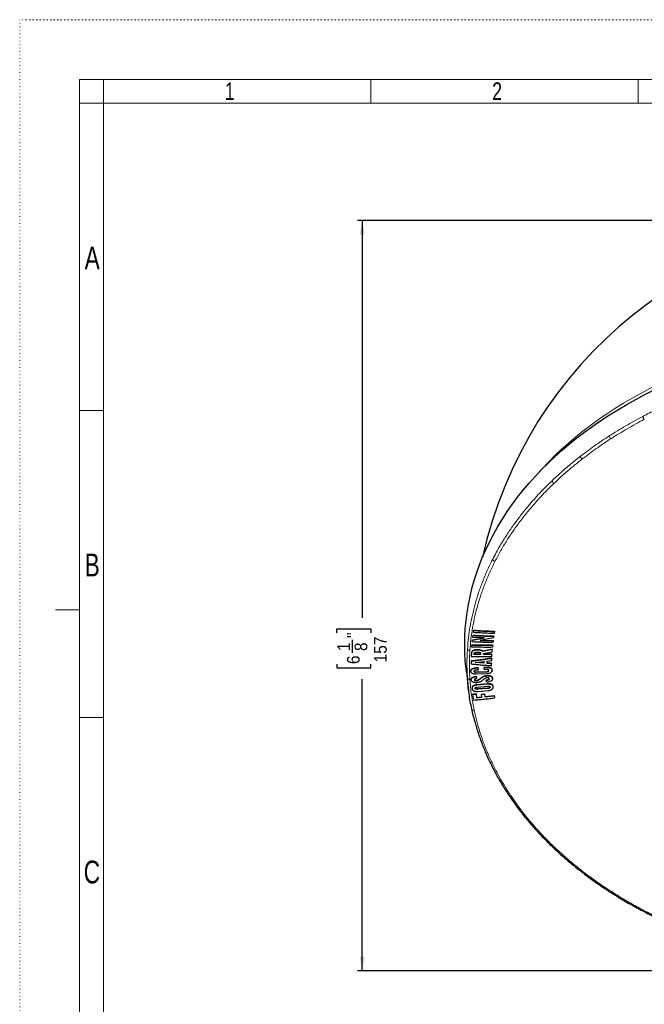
# Model space of a CAD drawing. Header units: millimetres. Extents: x 0 to 594, y 0 to 421.
# Tile 2 of 4: x 0 to 131, y 214 to 421. Entities that reach past the tile are written whole.
import ezdxf

# ---------------------------------------------------------------- set-up
doc = ezdxf.new("R2010")
doc.units = ezdxf.units.MM
doc.linetypes.add('SLD-Punti', pattern=[0.635, 0, -0.635])
doc.linetypes.add('SLD-Solido', pattern=[0])
doc.layers.add('3', color=250, linetype='SLD-Solido', lineweight=25)
doc.layers.add('FORMAT', color=7, linetype='SLD-Solido')
doc.styles.add('SLDTEXTSTYLE2', font='ARIALN.TTF', dxfattribs={"width": 0.87})
doc.styles.add('SLDTEXTSTYLE3', font='GOTHIC.TTF', dxfattribs={"width": 0.913})
doc.dimstyles.new('SLDDIMSTYLE0', dxfattribs={"dimtxt": 2.645833, "dimasz": 3, "dimexe": 0, "dimexo": 0.0625, "dimgap": 0.661458, "dimtad": 0, "dimdec": 0, "dimrnd": 1e-09, "dimzin": 12, "dimdsep": 46, "dimtxsty": 'SLDTEXTSTYLE3', "dimsah": 1, "dimcen": 0.09, "dimadec": 0, "dimazin": 3, "dimtfac": 1, "dimtdec": 0, "dimtofl": 0, "dimtmove": 0, "dimatfit": 3, "dimfxl": 1, "dimfrac": 2, "dimtolj": 1, "dimtzin": 12, "dimarcsym": 0})

# ---------------------------------------------------------------- blocks, each defined once
blk = doc.blocks.new('_D')
at = {"layer": 'FORMAT'}
for p, q in [((183.6, 378.51), (70.66, 378.51)), ((71.66, 378.51), (71.66, 295.33)), ((66.33, 292.21), (66.33, 293.02)), ((66.33, 293.02), (73.46, 293.02)), ((73.46, 293.02), (73.46, 292.21)), ((69.62, 287.99), (69.62, 290.73)), ((66.33, 285.65), (66.33, 284.85)), ((66.33, 284.85), (73.46, 284.85)), ((73.46, 284.85), (73.46, 285.65)), ((71.66, 221.45), (71.66, 282.53)), ((183.6, 221.45), (70.66, 221.45))]:
    blk.add_line(p, q, dxfattribs=at)
for points in [[(71.66, 378.51), (71.16, 375.51), (72.16, 375.51)], [(71.66, 221.45), (72.16, 224.45), (71.16, 224.45)]]:
    blk.add_solid(points, dxfattribs=at)
at = {"layer": 'FORMAT', "attachment_point": 1, "rotation": 90, "style": 'SLDTEXTSTYLE3'}
for s, insert, char_height in [('"', (68.48, 291.12), 2.65), ('157', (74.15, 286), 2.646), ('1', (66.48, 288.38), 2.65), ('8', (70.08, 288.38), 2.65), ('6', (68.48, 285.65), 2.65)]:
    blk.add_mtext(s, dxfattribs=dict(at, insert=insert, char_height=char_height))

msp = doc.modelspace()

# ---------------------------------------------------------------- linework, layer by layer
at = {"color": 7, "linetype": 'SLD-Punti', "lineweight": 18}
for p in [(0, 0), (594.5, 420.5)]:
    msp.add_line(p, (0, 420.5), dxfattribs=at)
at = {"color": 7, "linetype": 'SLD-Solido', "lineweight": 18}
for p, q in [((12.5, 12.5), (12.5, 408)), ((582, 408), (12.5, 408)), ((17.5, 403), (17.5, 408)), ((73.45, 403), (73.45, 408)), ((129.4, 403), (129.4, 408)), ((17.5, 403), (12.5, 403)), ((17.5, 17.5), (17.5, 403)), ((577, 403), (17.5, 403)), ((17.5, 338.75), (12.5, 338.75)), ((7.5, 297), (12.5, 297)), ((17.5, 274.5), (12.5, 274.5))]:
    msp.add_line(p, q, dxfattribs=at)
at = {"color": 8, "linetype": 'SLD-Solido', "lineweight": 18}
for p, q in [((95.82, 288.65), (95.82, 288.58)), ((94.5, 287.92), (94.5, 287.85)), ((95.56, 284.91), (95.56, 284.84)), ((97.7, 285.01), (97.7, 284.93)), ((98.83, 284.42), (98.83, 284.35)), ((95.53, 284.03), (95.53, 283.96)), ((97.71, 284.12), (97.71, 284.05)), ((97.76, 283.27), (97.76, 283.2)), ((98.91, 282.67), (98.91, 282.6)), ((95.57, 282.24), (95.57, 282.17)), ((95.67, 281.34), (95.67, 281.27)), ((95.79, 280.44), (95.79, 280.37)), ((97.89, 281.52), (97.89, 281.45)), ((97.97, 280.62), (97.97, 280.55)), ((99.06, 280.97), (99.06, 280.9))]:
    msp.add_line(p, q, dxfattribs=at)
at = {"color": 8, "linetype": 'SLD-Solido', "lineweight": 18, "flags": 128}
msp.add_lwpolyline([(260.56, 325.76), (259.87, 326.53), (258.56, 327.91), (257.21, 329.27), (255.8, 330.6), (254.35, 331.9), (252.84, 333.18), (251.3, 334.43), (249.7, 335.65), (248.06, 336.84), (246.38, 338), (244.65, 339.13), (242.89, 340.22), (241.08, 341.28), (239.23, 342.31), (237.35, 343.31), (235.43, 344.26), (233.48, 345.19), (231.49, 346.07), (229.47, 346.92), (227.42, 347.74), (225.34, 348.51), (223.24, 349.24), (221.1, 349.94), (218.94, 350.6), (216.76, 351.21), (214.56, 351.79), (212.33, 352.32), (210.09, 352.81), (207.83, 353.26), (205.55, 353.67), (203.26, 354.04), (200.95, 354.36), (198.64, 354.65), (196.31, 354.88), (193.98, 355.08), (191.64, 355.23), (189.29, 355.34), (186.94, 355.4), (184.6, 355.43), (182.25, 355.4), (179.9, 355.34), (177.55, 355.23), (175.21, 355.08), (172.88, 354.88), (170.55, 354.65), (168.24, 354.36), (165.93, 354.04), (163.64, 353.67), (161.37, 353.26), (159.1, 352.81), (156.86, 352.32), (154.63, 351.79), (152.43, 351.21), (150.25, 350.6), (148.09, 349.94), (145.96, 349.24), (143.85, 348.51), (141.77, 347.74), (139.72, 346.92), (137.7, 346.07), (135.71, 345.19), (133.76, 344.26), (131.84, 343.31), (129.96, 342.31), (128.11, 341.28), (126.3, 340.22), (124.54, 339.13), (122.81, 338), (121.13, 336.84), (119.49, 335.65), (117.9, 334.43), (116.35, 333.18), (114.84, 331.9), (113.39, 330.6), (111.98, 329.27), (110.63, 327.91), (109.32, 326.53), (108.63, 325.76)], dxfattribs=at)
at = {"color": 8, "linetype": 'SLD-Solido', "lineweight": 18}
for centre, radius, start, end in [((131.4, 337.61), 1.03, 187.0055, 225.7035), ((124.24, 333.52), 0.914, 188.302, 232.0522), ((118.14, 329.27), 0.831, 189.5352, 237.7499), ((112.13, 324.17), 0.757, 190.8903, 243.7684), ((99.55, 307.74), 0.605, 194.4775, 259.6983), ((94.14, 288.97), 0.485, 197.1728, 275.1297), ((94.11, 282.88), 0.449, 197.6807, 280.0218), ((94.98, 276.35), 0.411, 197.98, 285.3971), ((102.54, 258.53), 0.363, 223.9969, 296.174), ((117.51, 242.55), 0.273, 243.4563, 313.131)]:
    msp.add_arc(centre, radius, start, end, dxfattribs=at)
for points, knots in [([(130.38, 337.48), (131.27, 337.94), (133.05, 338.85), (135.8, 340.13), (138.61, 341.34), (141.5, 342.49), (144.47, 343.57), (147.52, 344.58), (150.62, 345.51), (152.72, 346.07), (153.77, 346.34)], [0, 0, 0, 0, 0.123615, 0.24731, 0.371006, 0.494621, 0.620922, 0.74731, 0.873698, 1, 1, 1, 1]), ([(123.34, 333.39), (123.91, 333.75), (125.04, 334.46), (126.78, 335.5), (128.56, 336.51), (129.77, 337.16), (130.38, 337.48)], [0, 0, 0, 0, 0.249686, 0.499373, 0.749686, 1, 1, 1, 1]), ([(130.68, 336.87), (130.08, 336.55), (128.87, 335.91), (127.11, 334.9), (125.37, 333.87), (124.25, 333.16), (123.68, 332.8)], [0, 0, 0, 0, 0.249686, 0.499373, 0.749686, 1, 1, 1, 1]), ([(117.32, 329.13), (117.8, 329.5), (118.76, 330.24), (120.25, 331.31), (121.77, 332.37), (122.82, 333.05), (123.34, 333.39)], [0, 0, 0, 0, 0.249726, 0.499453, 0.749726, 1, 1, 1, 1]), ([(123.68, 332.8), (123.16, 332.46), (122.13, 331.79), (120.62, 330.74), (119.13, 329.67), (118.18, 328.94), (117.7, 328.57)], [0, 0, 0, 0, 0.249727, 0.499453, 0.749727, 1, 1, 1, 1]), ([(111.39, 324.03), (112.01, 324.61), (112.95, 325.49), (114.26, 326.63), (115.59, 327.76), (116.63, 328.59), (117.32, 329.13)], [0, 0, 0, 0, 0.332808, 0.49934, 0.665629, 1, 1, 1, 1]), ([(117.7, 328.57), (117.18, 328.16), (116.15, 327.35), (114.65, 326.09), (113.19, 324.81), (112.26, 323.93), (111.8, 323.49)], [0, 0, 0, 0, 0.24967, 0.49934, 0.74967, 1, 1, 1, 1]), ([(98.96, 307.59), (99.21, 308.07), (99.71, 309.03), (100.66, 310.7), (101.83, 312.6), (103.26, 314.7), (104.79, 316.76), (106.25, 318.56), (107.6, 320.12), (108.81, 321.44), (110.07, 322.75), (110.95, 323.6), (111.39, 324.03)], [0, 0, 0, 0, 0.082197, 0.164394, 0.288901, 0.413489, 0.538077, 0.662584, 0.746659, 0.830484, 0.915242, 1, 1, 1, 1]), ([(111.8, 323.49), (111.16, 322.87), (109.9, 321.63), (108.11, 319.71), (106.42, 317.74), (104.82, 315.72), (103.31, 313.64), (101.9, 311.52), (100.6, 309.35), (99.82, 307.88), (99.44, 307.14)], [0, 0, 0, 0, 0.123353, 0.246706, 0.370699, 0.494692, 0.620678, 0.746664, 0.873332, 1, 1, 1, 1]), ([(93.68, 288.82), (93.75, 289.61), (93.87, 291.19), (94.22, 293.54), (94.69, 295.89), (95.08, 297.45), (95.51, 299), (95.98, 300.54), (96.82, 302.87), (97.8, 305.22), (98.57, 306.8), (98.96, 307.59)], [0, 0, 0, 0, 0.123265, 0.24653, 0.369796, 0.493061, 0.494407, 0.617, 0.739592, 0.869796, 1, 1, 1, 1]), ([(99.44, 307.14), (99.07, 306.4), (98.34, 304.91), (97.39, 302.65), (96.55, 300.37), (95.83, 298.04), (95.23, 295.69), (94.75, 293.3), (94.39, 290.89), (94.25, 289.29), (94.19, 288.48)], [0, 0, 0, 0, 0.12356, 0.247204, 0.370848, 0.494408, 0.620761, 0.747204, 0.873647, 1, 1, 1, 1]), ([(93.68, 282.75), (93.65, 283.25), (93.59, 284.26), (93.57, 285.78), (93.59, 287.3), (93.65, 288.32), (93.68, 288.82)], [0, 0, 0, 0, 0.249651, 0.499442, 0.749651, 1, 1, 1, 1]), ([(94.19, 288.48), (94.16, 287.98), (94.1, 286.98), (94.08, 285.47), (94.1, 283.95), (94.16, 282.94), (94.19, 282.44)], [0, 0, 0, 0, 0.249721, 0.499442, 0.749721, 1, 1, 1, 1]), ([(94.19, 282.44), (94.23, 281.9), (94.31, 280.81), (94.51, 279.19), (94.76, 277.57), (94.98, 276.49), (95.09, 275.95)], [0, 0, 0, 0, 0.249675, 0.49935, 0.749675, 1, 1, 1, 1]), ([(95.09, 275.95), (95.26, 275.2), (95.61, 273.69), (96.27, 271.43), (97.04, 269.19), (97.93, 266.96), (98.94, 264.74), (100.07, 262.53), (101.31, 260.35), (102.24, 258.92), (102.7, 258.21)], [0, 0, 0, 0, 0.123352, 0.246704, 0.370697, 0.494689, 0.620676, 0.746662, 0.873331, 1, 1, 1, 1]), ([(102.7, 258.21), (103.02, 257.73), (103.66, 256.79), (104.86, 255.15), (106.31, 253.3), (108.06, 251.26), (109.91, 249.27), (111.66, 247.54), (113.26, 246.06), (114.69, 244.8), (116.16, 243.56), (117.18, 242.75), (117.69, 242.35)], [0, 0, 0, 0, 0.082131, 0.164262, 0.288739, 0.413302, 0.537865, 0.662342, 0.746461, 0.830315, 0.915157, 1, 1, 1, 1]), ([(117.69, 242.35), (118.43, 241.79), (119.9, 240.67), (122.22, 239.07), (124.61, 237.51), (127.1, 236.01), (129.68, 234.56), (132.35, 233.18), (135.1, 231.85), (136.98, 231.03), (137.93, 230.62)], [0, 0, 0, 0, 0.123359, 0.246718, 0.370715, 0.494712, 0.620695, 0.746677, 0.873338, 1, 1, 1, 1])]:
    msp.add_open_spline(points, degree=3, knots=knots, dxfattribs=at)
at = {"layer": '3'}
for p, q in [((94.96, 292.31), (95.03, 292.75)), ((94.96, 292.24), (95.03, 292.68)), ((95.03, 292.75), (95.03, 292.68)), ((94.7, 290.35), (94.75, 290.75)), ((94.7, 290.28), (94.75, 290.68)), ((94.75, 290.75), (96.97, 291.14)), ((94.75, 290.68), (97.27, 291.12)), ((94.75, 290.75), (94.75, 290.68)), ((94.81, 291.29), (94.86, 291.69)), ((94.81, 291.22), (94.86, 291.61)), ((94.81, 291.29), (94.81, 291.22)), ((97.27, 291.13), (94.81, 291.22)), ((94.86, 291.69), (94.86, 291.61)), ((94.96, 292.31), (94.96, 292.24)), ((99.11, 291.11), (96.36, 290.61)), ((96.36, 290.61), (96.36, 290.61)), ((96.36, 290.61), (99.04, 290.55)), ((96.67, 290.67), (99.04, 290.62)), ((97.27, 291.12), (97.27, 291.13)), ((99.04, 290.55), (99, 290.15)), ((99.04, 290.62), (99.04, 290.55)), ((99.16, 291.49), (99.11, 291.11)), ((99.16, 291.56), (99.16, 291.49)), ((99.32, 292.48), (99.25, 292.05)), ((99.32, 292.55), (99.32, 292.48)), ((94.6, 289.28), (94.64, 289.72)), ((94.6, 289.21), (94.64, 289.65)), ((94.6, 289.28), (94.6, 289.21)), ((94.64, 289.72), (94.64, 289.65)), ((94.7, 290.35), (94.7, 290.28)), ((98.86, 288.74), (96.89, 288.34)), ((98.86, 288.67), (96.89, 288.27)), ((98.84, 288.22), (98.86, 288.67)), ((98.86, 288.74), (98.86, 288.67)), ((98.94, 289.59), (98.9, 289.16)), ((98.94, 289.66), (98.94, 289.59)), ((94.5, 287.92), (94.47, 287.3)), ((94.5, 287.85), (94.47, 287.23)), ((94.47, 287.3), (94.47, 287.23)), ((96.43, 287.73), (95.1, 287.73)), ((96.43, 287.66), (95.1, 287.66)), ((96.44, 287.88), (96.43, 287.73)), ((96.44, 287.81), (96.43, 287.66)), ((96.43, 287.73), (96.43, 287.66)), ((96.89, 288.34), (96.89, 288.27)), ((97.03, 287.89), (98.84, 288.22)), ((97.04, 287.82), (97.03, 287.89)), ((97.04, 287.66), (97.03, 287.89)), ((97.04, 287.74), (97.04, 287.83)), ((98.81, 287.76), (97.04, 287.73)), ((98.81, 287.69), (97.04, 287.66)), ((98.75, 286.87), (98.75, 286.8)), ((98.75, 286.38), (98.75, 286.8)), ((98.78, 287.25), (98.81, 287.69)), ((98.81, 287.76), (98.81, 287.69)), ((94.43, 286.3), (94.43, 285.75)), ((94.43, 286.3), (94.43, 286.23)), ((94.43, 286.23), (94.43, 285.68)), ((94.43, 285.75), (94.43, 285.68)), ((95.29, 285.97), (97.15, 286.18)), ((95.29, 285.96), (95.29, 285.97)), ((97.14, 285.83), (95.29, 285.96)), ((95.56, 284.91), (95.88, 284.92)), ((95.56, 284.84), (95.88, 284.85)), ((95.89, 284.41), (95.56, 284.4)), ((97.14, 285.9), (95.63, 286.01)), ((95.88, 284.92), (95.89, 284.48)), ((95.88, 284.92), (95.88, 284.85)), ((95.88, 284.85), (95.89, 284.41)), ((95.89, 284.48), (95.89, 284.41)), ((97.15, 286.18), (97.14, 285.83)), ((97.15, 286.18), (97.14, 285.9)), ((97.14, 285.9), (97.14, 285.83)), ((97.21, 284.98), (97.7, 285.01)), ((97.21, 284.98), (97.21, 284.91)), ((97.21, 284.91), (97.7, 284.93)), ((97.22, 284.47), (97.21, 284.91)), ((97.74, 284.5), (97.22, 284.47)), ((97.79, 286.26), (98.75, 286.38)), ((97.79, 285.78), (97.79, 286.26)), ((98.74, 285.82), (97.79, 285.85)), ((98.74, 285.75), (97.79, 285.78)), ((98.74, 285.82), (98.74, 285.75)), ((98.74, 285.32), (98.74, 285.75)), ((98.83, 284.33), (98.83, 284.41)), ((93.45, 284.04), (93.93, 280.15)), ((94.4, 284.24), (94.4, 284.15)), ((94.48, 282.48), (94.48, 282.4)), ((95.48, 283.11), (95.59, 282.7)), ((95.48, 283.11), (95.48, 283.04)), ((95.48, 283.04), (95.59, 282.63)), ((97.74, 283.61), (95.52, 283.52)), ((95.53, 284.03), (97.71, 284.12)), ((95.53, 283.96), (97.71, 284.05)), ((95.59, 282.7), (95.59, 282.63)), ((97.63, 282.33), (97.63, 282.26)), ((98.91, 282.57), (98.91, 282.64)), ((94.64, 280.66), (94.64, 280.57)), ((97.89, 281.52), (95.67, 281.34)), ((97.89, 281.45), (95.67, 281.27)), ((95.74, 280.83), (97.92, 281.02)), ((97.97, 280.62), (95.79, 280.44)), ((97.97, 280.55), (95.79, 280.37)), ((97.76, 281.85), (97.63, 282.26)), ((99.07, 280.83), (99.07, 280.9)), ((94.84, 279.4), (95.49, 279.46)), ((94.84, 279.4), (94.84, 279.33)), ((94.84, 279.33), (95.49, 279.39)), ((95.02, 278.11), (94.84, 279.33)), ((95.49, 279.46), (95.6, 278.68)), ((95.49, 279.46), (95.49, 279.39)), ((95.49, 279.39), (95.6, 278.61)), ((95.6, 278.68), (96.71, 278.78)), ((95.6, 278.61), (96.71, 278.71)), ((95.6, 278.68), (95.6, 278.61)), ((95.82, 279.93), (98.03, 280.12)), ((96.62, 279.37), (97.26, 279.43)), ((96.62, 279.37), (96.62, 279.3)), ((96.62, 279.3), (97.26, 279.36)), ((96.71, 278.71), (96.62, 279.3)), ((97.26, 279.43), (97.35, 278.85)), ((97.26, 279.43), (97.26, 279.36)), ((97.26, 279.36), (97.35, 278.78)), ((97.35, 278.85), (99.25, 279.07)), ((97.35, 278.78), (99.25, 279)), ((97.35, 278.85), (97.35, 278.78)), ((99.25, 279.07), (99.31, 278.63)), ((99.25, 279.07), (99.25, 279)), ((99.25, 279), (99.31, 278.56)), ((99.31, 278.63), (99.31, 278.56)), ((94.98, 274.61), (94.59, 276.22))]:
    msp.add_line(p, q, dxfattribs=at)
at = {"layer": '3', "flags": 128}
for points in [[(93.45, 284.04), (93.38, 284.62), (93.22, 286.31), (93.13, 288), (93.1, 289.7), (93.13, 291.39), (93.22, 293.08), (93.38, 294.77), (93.6, 296.46), (93.88, 298.14), (94.22, 299.82), (94.63, 301.49), (95.09, 303.15), (95.62, 304.8), (96.21, 306.44), (96.86, 308.07), (97.57, 309.69), (98.34, 311.29), (99.17, 312.88), (100.06, 314.46), (101.01, 316.01), (102.01, 317.55), (103.07, 319.07), (104.18, 320.57), (105.35, 322.05), (106.58, 323.5), (107.86, 324.93), (109.19, 326.34), (110.57, 327.73), (112, 329.08), (113.49, 330.41), (115.02, 331.72), (116.6, 332.99), (118.22, 334.23), (119.89, 335.45), (121.61, 336.63), (123.37, 337.78), (125.17, 338.89), (127.01, 339.98), (128.89, 341.03), (130.81, 342.04), (132.77, 343.02), (134.76, 343.96), (136.79, 344.86), (138.85, 345.73), (140.94, 346.56), (143.06, 347.34), (145.2, 348.09), (147.38, 348.8), (149.58, 349.47), (151.8, 350.1), (154.05, 350.69), (156.32, 351.23), (158.61, 351.73), (160.91, 352.19), (163.23, 352.61), (165.57, 352.98), (167.92, 353.31), (170.28, 353.6), (172.65, 353.84), (175.03, 354.04), (177.42, 354.2), (179.81, 354.31), (182.2, 354.37), (184.6, 354.4), (186.99, 354.37), (189.38, 354.31), (191.77, 354.2), (194.16, 354.04), (196.54, 353.84), (198.91, 353.6), (201.27, 353.31), (203.62, 352.98), (205.96, 352.61), (208.28, 352.19), (210.58, 351.73), (212.87, 351.23), (215.14, 350.69), (217.39, 350.1), (219.61, 349.47), (221.81, 348.8), (223.99, 348.09), (226.14, 347.34), (228.26, 346.56), (230.35, 345.73), (232.4, 344.86), (234.43, 343.96), (236.42, 343.02), (238.38, 342.04), (240.3, 341.03), (242.18, 339.98), (244.02, 338.89), (245.82, 337.78), (247.58, 336.63), (249.3, 335.45), (250.97, 334.23), (252.59, 332.99), (254.17, 331.72), (255.7, 330.41), (257.19, 329.08), (258.62, 327.73), (260, 326.34), (261.33, 324.93), (262.61, 323.5), (263.84, 322.05), (265.01, 320.57), (266.12, 319.07), (267.18, 317.55), (268.18, 316.01), (269.13, 314.46), (270.02, 312.88), (270.85, 311.29), (271.62, 309.69), (272.33, 308.07), (272.98, 306.44), (273.57, 304.8), (274.1, 303.15), (274.56, 301.49), (274.97, 299.82), (275.31, 298.14), (275.59, 296.46), (275.81, 294.77), (275.97, 293.08), (276.06, 291.39), (276.1, 289.7), (276.1, 289.7)], [(95.1, 287.66), (95.11, 287.75), (95.11, 287.82)]]:
    msp.add_lwpolyline(points, dxfattribs=at)
at = {"layer": '3'}
msp.add_arc((184.6, 288.64), 89.88, 12.4302, 167.5698, dxfattribs=at)
for points, knots in [([(95.03, 292.75), (95.51, 292.72), (96.47, 292.66), (97.9, 292.59), (98.84, 292.57), (99.32, 292.55)], [0, 0, 0, 0, 0.337547, 0.670064, 1, 1, 1, 1]), ([(95.03, 292.68), (95.51, 292.65), (96.47, 292.59), (97.9, 292.52), (98.84, 292.49), (99.32, 292.48)], [0, 0, 0, 0, 0.337607, 0.670117, 1, 1, 1, 1]), ([(94.86, 291.69), (95.35, 291.66), (96.31, 291.62), (97.74, 291.58), (98.69, 291.57), (99.16, 291.56)], [0, 0, 0, 0, 0.33777, 0.67021, 1, 1, 1, 1]), ([(94.86, 291.61), (95.35, 291.59), (96.31, 291.55), (97.74, 291.51), (98.69, 291.49), (99.16, 291.49)], [0, 0, 0, 0, 0.33783, 0.670263, 1, 1, 1, 1]), ([(99.25, 292.05), (98.78, 292.06), (97.83, 292.09), (96.4, 292.16), (95.44, 292.21), (94.96, 292.24)], [0, 0, 0, 0, 0.329875, 0.66236, 1, 1, 1, 1]), ([(95.82, 288.65), (95.66, 288.64), (95.42, 288.64), (95.11, 288.58), (94.89, 288.51), (94.71, 288.4), (94.6, 288.25), (94.52, 288.09), (94.51, 287.97), (94.5, 287.92)], [0, 0, 0, 0, 0.252351, 0.376794, 0.501101, 0.623997, 0.747009, 0.873037, 1, 1, 1, 1]), ([(95.82, 288.58), (95.66, 288.57), (95.42, 288.57), (95.11, 288.51), (94.89, 288.44), (94.71, 288.33), (94.6, 288.18), (94.52, 288.02), (94.51, 287.9), (94.5, 287.85)], [0, 0, 0, 0, 0.252351, 0.376794, 0.501101, 0.623997, 0.747009, 0.873037, 1, 1, 1, 1]), ([(98.9, 289.16), (98.43, 289.15), (97.48, 289.15), (96.05, 289.17), (95.09, 289.2), (94.6, 289.21)], [0, 0, 0, 0, 0.3294543, 0.6617021, 1, 1, 1, 1]), ([(94.64, 289.72), (95.01, 289.71), (95.72, 289.69), (96.81, 289.67), (97.87, 289.66), (98.59, 289.66), (98.94, 289.66)], [0, 0, 0, 0, 0.255472, 0.499997, 0.754289, 1, 1, 1, 1]), ([(94.64, 289.65), (95.01, 289.64), (95.72, 289.62), (96.81, 289.6), (97.87, 289.59), (98.59, 289.59), (98.94, 289.59)], [0, 0, 0, 0, 0.255541, 0.499997, 0.754348, 1, 1, 1, 1]), ([(99, 290.15), (98.52, 290.16), (97.58, 290.17), (96.14, 290.22), (95.18, 290.26), (94.7, 290.28)], [0, 0, 0, 0, 0.329597, 0.66193, 1, 1, 1, 1]), ([(96.89, 288.34), (96.86, 288.37), (96.81, 288.43), (96.66, 288.52), (96.42, 288.6), (96.12, 288.64), (95.92, 288.64), (95.82, 288.65)], [0, 0, 0, 0, 0.124863, 0.249796, 0.499425, 0.74938, 1, 1, 1, 1]), ([(96.89, 288.27), (96.86, 288.3), (96.81, 288.36), (96.66, 288.45), (96.42, 288.53), (96.12, 288.57), (95.92, 288.57), (95.82, 288.58)], [0, 0, 0, 0, 0.124863, 0.249796, 0.499425, 0.74938, 1, 1, 1, 1]), ([(98.75, 286.87), (98.4, 286.82), (97.68, 286.71), (96.61, 286.57), (95.52, 286.43), (94.8, 286.34), (94.43, 286.3)], [0, 0, 0, 0, 0.245191, 0.500003, 0.743701, 1, 1, 1, 1]), ([(98.75, 286.8), (98.4, 286.75), (97.68, 286.64), (96.61, 286.5), (95.52, 286.36), (94.8, 286.27), (94.43, 286.23)], [0, 0, 0, 0, 0.245248, 0.500003, 0.74377, 1, 1, 1, 1]), ([(94.47, 287.23), (94.84, 287.23), (95.56, 287.22), (96.64, 287.22), (97.71, 287.23), (98.43, 287.24), (98.78, 287.25)], [0, 0, 0, 0, 0.256188, 0.499997, 0.754743, 1, 1, 1, 1]), ([(95.11, 287.82), (95.11, 287.85), (95.12, 287.9), (95.15, 287.98), (95.23, 288.05), (95.36, 288.11), (95.56, 288.14), (95.72, 288.14), (95.79, 288.14)], [0, 0, 0, 0, 0.1256036, 0.2508146, 0.3759445, 0.5011008, 0.7500045, 1, 1, 1, 1]), ([(95.79, 288.14), (95.87, 288.14), (96.03, 288.14), (96.22, 288.11), (96.35, 288.05), (96.42, 287.98), (96.44, 287.9), (96.44, 287.84), (96.44, 287.81)], [0, 0, 0, 0, 0.250107, 0.499323, 0.624158, 0.749168, 0.874284, 1, 1, 1, 1]), ([(94.4, 284.22), (94.4, 284.27), (94.4, 284.37), (94.48, 284.52), (94.6, 284.64), (94.81, 284.77), (95.14, 284.88), (95.42, 284.9), (95.56, 284.91)], [0, 0, 0, 0, 0.125384, 0.250303, 0.375277, 0.500737, 0.749964, 1, 1, 1, 1]), ([(94.4, 284.15), (94.4, 284.2), (94.4, 284.3), (94.48, 284.45), (94.6, 284.57), (94.81, 284.7), (95.14, 284.81), (95.42, 284.83), (95.56, 284.84)], [0, 0, 0, 0, 0.125384, 0.250303, 0.375277, 0.500737, 0.749964, 1, 1, 1, 1]), ([(94.43, 285.68), (94.8, 285.65), (95.52, 285.58), (96.6, 285.48), (97.67, 285.39), (98.38, 285.35), (98.74, 285.32)], [0, 0, 0, 0, 0.256694, 0.499997, 0.75504, 1, 1, 1, 1]), ([(95.56, 284.4), (95.5, 284.4), (95.39, 284.39), (95.25, 284.36), (95.16, 284.32), (95.09, 284.28), (95.05, 284.23), (95.04, 284.19), (95.04, 284.17)], [0, 0, 0, 0, 0.249883, 0.499483, 0.624707, 0.749772, 0.874816, 1, 1, 1, 1]), ([(97.7, 285.01), (97.84, 285.01), (98.04, 285.01), (98.3, 284.96), (98.48, 284.9), (98.63, 284.81), (98.75, 284.7), (98.81, 284.57), (98.82, 284.47), (98.83, 284.42)], [0, 0, 0, 0, 0.2495882, 0.3746677, 0.4996436, 0.6248422, 0.7497309, 0.8746691, 1, 1, 1, 1]), ([(97.7, 284.93), (97.84, 284.94), (98.04, 284.94), (98.3, 284.89), (98.48, 284.83), (98.63, 284.74), (98.75, 284.63), (98.81, 284.5), (98.82, 284.4), (98.83, 284.35)], [0, 0, 0, 0, 0.249588, 0.374668, 0.499644, 0.624842, 0.749731, 0.874669, 1, 1, 1, 1]), ([(98.18, 284.31), (98.18, 284.33), (98.18, 284.37), (98.15, 284.42), (98.1, 284.46), (98.02, 284.49), (97.89, 284.5), (97.79, 284.5), (97.74, 284.5)], [0, 0, 0, 0, 0.125445, 0.250609, 0.375741, 0.500867, 0.750039, 1, 1, 1, 1]), ([(98.83, 284.35), (98.83, 284.3), (98.82, 284.21), (98.77, 284.06), (98.66, 283.93), (98.52, 283.82), (98.34, 283.73), (98.08, 283.65), (97.88, 283.63), (97.74, 283.61)], [0, 0, 0, 0, 0.125182, 0.250057, 0.375138, 0.500346, 0.625176, 0.750267, 1, 1, 1, 1]), ([(94.59, 276.22), (94.48, 276.76), (94.26, 277.84), (94.01, 279.47), (93.81, 281.11), (93.72, 282.2), (93.68, 282.75)], [0, 0, 0, 0, 0.2496752, 0.4993504, 0.7496752, 1, 1, 1, 1]), ([(95.52, 283.52), (95.38, 283.52), (95.18, 283.52), (94.92, 283.58), (94.74, 283.65), (94.58, 283.75), (94.47, 283.87), (94.41, 284.01), (94.4, 284.1), (94.4, 284.15)], [0, 0, 0, 0, 0.249577, 0.374706, 0.499493, 0.624344, 0.749073, 0.874334, 1, 1, 1, 1]), ([(94.48, 282.48), (94.48, 282.51), (94.49, 282.59), (94.54, 282.71), (94.65, 282.82), (94.83, 282.95), (95.12, 283.05), (95.36, 283.09), (95.48, 283.11)], [0, 0, 0, 0, 0.101713, 0.229958, 0.35834, 0.487115, 0.742975, 1, 1, 1, 1]), ([(94.48, 282.38), (94.48, 282.42), (94.48, 282.51), (94.54, 282.64), (94.65, 282.75), (94.83, 282.88), (95.12, 282.98), (95.36, 283.02), (95.48, 283.04)], [0, 0, 0, 0, 0.125236, 0.250123, 0.375143, 0.500545, 0.749706, 1, 1, 1, 1]), ([(95.6, 281.76), (95.46, 281.75), (95.26, 281.75), (95, 281.81), (94.82, 281.87), (94.67, 281.97), (94.57, 282.1), (94.5, 282.23), (94.49, 282.33), (94.48, 282.38)], [0, 0, 0, 0, 0.250464, 0.374309, 0.498924, 0.623516, 0.74768, 0.873415, 1, 1, 1, 1]), ([(95.04, 284.17), (95.04, 284.15), (95.05, 284.11), (95.07, 284.06), (95.12, 284.01), (95.22, 283.97), (95.36, 283.95), (95.47, 283.95), (95.53, 283.96)], [0, 0, 0, 0, 0.125045, 0.24967, 0.374802, 0.499987, 0.749586, 1, 1, 1, 1]), ([(95.05, 284.18), (95.06, 284.16), (95.07, 284.13), (95.12, 284.08), (95.22, 284.04), (95.36, 284.02), (95.47, 284.02), (95.53, 284.03)], [0, 0, 0, 0, 0.130565, 0.27556, 0.420617, 0.709836, 1, 1, 1, 1]), ([(95.59, 282.63), (95.54, 282.62), (95.43, 282.61), (95.3, 282.57), (95.22, 282.52), (95.16, 282.48), (95.13, 282.43), (95.13, 282.39), (95.13, 282.37)], [0, 0, 0, 0, 0.249821, 0.499309, 0.624428, 0.749501, 0.87465, 1, 1, 1, 1]), ([(95.13, 282.44), (95.13, 282.42), (95.13, 282.39), (95.16, 282.34), (95.21, 282.3), (95.3, 282.26), (95.42, 282.24), (95.52, 282.24), (95.57, 282.24)], [0, 0, 0, 0, 0.1253821, 0.2501893, 0.3750161, 0.5003646, 0.749774, 1, 1, 1, 1]), ([(95.13, 282.37), (95.13, 282.35), (95.13, 282.32), (95.16, 282.27), (95.21, 282.23), (95.3, 282.19), (95.42, 282.17), (95.52, 282.17), (95.57, 282.17)], [0, 0, 0, 0, 0.125382, 0.250189, 0.375016, 0.500365, 0.749774, 1, 1, 1, 1]), ([(95.57, 282.24), (95.62, 282.25), (95.73, 282.26), (95.93, 282.34), (96.15, 282.47), (96.38, 282.64), (96.6, 282.83), (96.85, 282.99), (97.13, 283.13), (97.43, 283.23), (97.65, 283.26), (97.76, 283.27)], [0, 0, 0, 0, 0.062233, 0.124315, 0.250375, 0.375923, 0.50132, 0.626688, 0.751444, 0.875177, 1, 1, 1, 1]), ([(95.57, 282.17), (95.62, 282.18), (95.73, 282.19), (95.93, 282.26), (96.24, 282.45), (96.52, 282.7), (96.85, 282.92), (97.13, 283.06), (97.43, 283.16), (97.65, 283.19), (97.76, 283.2)], [0, 0, 0, 0, 0.062233, 0.124316, 0.250377, 0.501317, 0.626686, 0.751442, 0.875176, 1, 1, 1, 1]), ([(97.85, 282.79), (97.8, 282.79), (97.69, 282.77), (97.47, 282.7), (97.24, 282.58), (97.01, 282.39), (96.78, 282.21), (96.54, 282.03), (96.26, 281.89), (95.94, 281.79), (95.71, 281.77), (95.6, 281.76)], [0, 0, 0, 0, 0.0624101, 0.1244489, 0.249612, 0.3750852, 0.5005736, 0.6253936, 0.7499911, 0.8748546, 1, 1, 1, 1]), ([(97.63, 282.33), (97.7, 282.34), (97.84, 282.36), (98, 282.4), (98.12, 282.45), (98.2, 282.5), (98.23, 282.54), (98.25, 282.57)], [0, 0, 0, 0, 0.286064, 0.571464, 0.713666, 0.85728, 1, 1, 1, 1]), ([(97.63, 282.26), (97.7, 282.27), (97.84, 282.29), (98, 282.33), (98.12, 282.38), (98.2, 282.43), (98.25, 282.48), (98.26, 282.53), (98.27, 282.56), (98.27, 282.57)], [0, 0, 0, 0, 0.250238, 0.499894, 0.624288, 0.749915, 0.874761, 0.937351, 1, 1, 1, 1]), ([(97.71, 284.12), (97.77, 284.13), (97.88, 284.13), (98.01, 284.16), (98.11, 284.21), (98.16, 284.26), (98.17, 284.3), (98.18, 284.32)], [0, 0, 0, 0, 0.288879, 0.575977, 0.721409, 0.866763, 1, 1, 1, 1]), ([(97.71, 284.05), (97.77, 284.06), (97.88, 284.06), (98.01, 284.09), (98.11, 284.14), (98.16, 284.19), (98.18, 284.25), (98.18, 284.29), (98.18, 284.31)], [0, 0, 0, 0, 0.249406, 0.497273, 0.622834, 0.748326, 0.874045, 1, 1, 1, 1]), ([(97.76, 283.27), (97.9, 283.28), (98.11, 283.29), (98.38, 283.24), (98.56, 283.17), (98.71, 283.08), (98.82, 282.96), (98.89, 282.82), (98.91, 282.72), (98.91, 282.67)], [0, 0, 0, 0, 0.249532, 0.374685, 0.49943, 0.62434, 0.749249, 0.874462, 1, 1, 1, 1]), ([(97.76, 283.2), (97.9, 283.21), (98.11, 283.21), (98.38, 283.17), (98.56, 283.1), (98.71, 283.01), (98.82, 282.89), (98.89, 282.75), (98.91, 282.65), (98.91, 282.6)], [0, 0, 0, 0, 0.2495324, 0.3746846, 0.4994296, 0.6243403, 0.7492491, 0.8744617, 1, 1, 1, 1]), ([(98.91, 282.6), (98.91, 282.55), (98.91, 282.45), (98.83, 282.3), (98.71, 282.18), (98.5, 282.03), (98.18, 281.91), (97.9, 281.87), (97.76, 281.85)], [0, 0, 0, 0, 0.1252372, 0.2502205, 0.3753736, 0.5006964, 0.7500091, 1, 1, 1, 1]), ([(98.27, 282.57), (98.26, 282.6), (98.25, 282.66), (98.2, 282.72), (98.14, 282.75), (98.08, 282.78), (97.98, 282.8), (97.91, 282.79), (97.85, 282.79)], [0, 0, 0, 0, 0.248315, 0.373633, 0.498793, 0.624064, 0.74938, 1, 1, 1, 1]), ([(95.67, 281.34), (95.54, 281.32), (95.33, 281.3), (95.08, 281.21), (94.91, 281.13), (94.77, 281.02), (94.68, 280.88), (94.64, 280.76), (94.64, 280.68), (94.64, 280.66)], [0, 0, 0, 0, 0.264303, 0.396815, 0.528958, 0.66117, 0.793259, 0.925904, 1, 1, 1, 1]), ([(95.67, 281.27), (95.54, 281.25), (95.33, 281.23), (95.08, 281.14), (94.91, 281.06), (94.77, 280.95), (94.68, 280.81), (94.64, 280.67), (94.64, 280.57), (94.64, 280.52)], [0, 0, 0, 0, 0.249583, 0.374716, 0.4995, 0.624349, 0.749082, 0.87434, 1, 1, 1, 1]), ([(94.64, 280.52), (94.65, 280.47), (94.67, 280.38), (94.74, 280.24), (94.86, 280.12), (95.02, 280.03), (95.21, 279.97), (95.47, 279.92), (95.68, 279.93), (95.82, 279.93)], [0, 0, 0, 0, 0.1251779, 0.2500491, 0.3751373, 0.5003336, 0.6251627, 0.7502604, 1, 1, 1, 1]), ([(95.29, 280.57), (95.28, 280.59), (95.28, 280.63), (95.3, 280.68), (95.35, 280.74), (95.44, 280.79), (95.57, 280.82), (95.68, 280.83), (95.74, 280.83)], [0, 0, 0, 0, 0.125026, 0.249628, 0.374763, 0.499955, 0.749571, 1, 1, 1, 1]), ([(95.79, 280.44), (95.73, 280.44), (95.62, 280.43), (95.48, 280.44), (95.38, 280.48), (95.33, 280.52), (95.3, 280.58), (95.29, 280.62), (95.29, 280.64)], [0, 0, 0, 0, 0.249381, 0.497222, 0.622781, 0.748283, 0.874024, 1, 1, 1, 1]), ([(95.79, 280.37), (95.73, 280.37), (95.62, 280.36), (95.48, 280.37), (95.38, 280.41), (95.33, 280.45), (95.3, 280.51), (95.29, 280.55), (95.29, 280.57)], [0, 0, 0, 0, 0.249381, 0.497222, 0.622781, 0.748283, 0.874024, 1, 1, 1, 1]), ([(99.06, 280.97), (99.05, 281.01), (99.04, 281.11), (98.96, 281.24), (98.84, 281.36), (98.68, 281.45), (98.5, 281.5), (98.23, 281.54), (98.03, 281.53), (97.89, 281.52)], [0, 0, 0, 0, 0.125181, 0.250056, 0.375138, 0.500344, 0.625175, 0.750266, 1, 1, 1, 1]), ([(99.06, 280.9), (99.05, 280.94), (99.04, 281.04), (98.96, 281.17), (98.84, 281.29), (98.68, 281.38), (98.5, 281.43), (98.23, 281.47), (98.03, 281.46), (97.89, 281.45)], [0, 0, 0, 0, 0.125181, 0.250056, 0.375138, 0.500344, 0.625175, 0.750266, 1, 1, 1, 1]), ([(97.92, 281.02), (97.97, 281.02), (98.08, 281.03), (98.22, 281.02), (98.32, 280.99), (98.38, 280.94), (98.41, 280.89), (98.42, 280.85), (98.42, 280.83)], [0, 0, 0, 0, 0.249402, 0.49728, 0.622834, 0.748324, 0.874044, 1, 1, 1, 1]), ([(98.42, 280.84), (98.41, 280.82), (98.4, 280.78), (98.36, 280.73), (98.27, 280.68), (98.13, 280.64), (98.02, 280.63), (97.97, 280.62)], [0, 0, 0, 0, 0.142468, 0.285484, 0.428558, 0.713813, 1, 1, 1, 1]), ([(98.42, 280.83), (98.42, 280.81), (98.42, 280.77), (98.4, 280.71), (98.36, 280.66), (98.27, 280.6), (98.13, 280.57), (98.02, 280.56), (97.97, 280.55)], [0, 0, 0, 0, 0.125065, 0.249715, 0.374845, 0.500025, 0.749605, 1, 1, 1, 1]), ([(98.03, 280.12), (98.17, 280.14), (98.37, 280.16), (98.62, 280.26), (98.79, 280.35), (98.93, 280.47), (99.02, 280.6), (99.07, 280.75), (99.06, 280.85), (99.06, 280.9)], [0, 0, 0, 0, 0.24957, 0.374693, 0.49964, 0.624808, 0.749803, 0.874732, 1, 1, 1, 1]), ([(95.02, 278.11), (95.39, 278.15), (96.11, 278.21), (97.19, 278.32), (98.25, 278.43), (98.97, 278.52), (99.31, 278.56)], [0, 0, 0, 0, 0.258944, 0.499996, 0.75621, 1, 1, 1, 1]), ([(94.97, 274.58), (94.99, 274.49), (95.12, 273.97), (95.38, 273.02), (95.77, 271.73), (96.19, 270.44), (96.65, 269.17), (97.15, 267.9), (97.68, 266.65), (98.24, 265.4), (98.85, 264.17), (99.49, 262.93), (100.17, 261.7), (100.88, 260.48), (101.59, 259.34), (102.07, 258.61), (102.29, 258.28)], [0, 0, 0, 0, 0.014959, 0.092117, 0.16923, 0.246219, 0.323013, 0.399542, 0.475755, 0.551883, 0.628255, 0.704942, 0.781875, 0.858985, 0.9362, 1, 1, 1, 1]), ([(102.29, 258.28), (102.39, 258.12), (102.76, 257.56), (103.43, 256.61), (104.29, 255.44), (105.18, 254.28), (106.11, 253.13), (107.07, 252), (108.05, 250.89), (109.07, 249.8), (110.12, 248.72), (111.19, 247.66), (112.31, 246.6), (113.45, 245.57), (114.63, 244.54), (115.84, 243.54), (116.76, 242.79), (117.29, 242.39), (117.39, 242.31)], [0, 0, 0, 0, 0.027448, 0.095987, 0.164575, 0.233136, 0.301596, 0.369893, 0.437966, 0.505755, 0.573374, 0.641189, 0.70929, 0.777619, 0.846115, 0.914714, 0.983355, 1, 1, 1, 1]), ([(117.39, 242.31), (117.58, 242.16), (118.18, 241.69), (119.24, 240.91), (120.55, 239.97), (121.89, 239.05), (123.25, 238.15), (124.64, 237.27), (126.04, 236.41), (127.47, 235.58), (128.92, 234.77), (130.39, 233.98), (131.89, 233.21), (133.42, 232.46), (134.97, 231.73), (136.41, 231.08), (137.34, 230.68), (137.73, 230.51)], [0, 0, 0, 0, 0.031874, 0.102649, 0.173456, 0.244208, 0.314837, 0.385277, 0.455466, 0.52536, 0.595197, 0.665254, 0.735587, 0.806133, 0.876828, 0.947608, 1, 1, 1, 1])]:
    msp.add_open_spline(points, degree=3, knots=knots, dxfattribs=at)

# ---------------------------------------------------------------- texts
at = {"color": 7, "linetype": 'Continuous', "lineweight": 0, "attachment_point": 2, "style": 'SLDTEXTSTYLE2'}
for s, insert, char_height in [('1', (43.94, 407.38), 3.7), ('2', (99.89, 407.38), 3.7), ('A', (15.17, 373.02), 4.76), ('B', (15.17, 308.77), 4.76), ('C', (15.1, 244.52), 4.76)]:
    msp.add_mtext(s, dxfattribs=dict(at, insert=insert, char_height=char_height))

# ---------------------------------------------------------------- dimensions: what is measured, and where the dimension line sits
at = {"layer": 'FORMAT'}
dim = msp.add_linear_dim(base=(71.66, 221.45), p1=(184.6, 378.51), p2=(184.6, 221.45), angle=90, dimstyle='SLDDIMSTYLE0', dxfattribs=at)
dim.commit()
dim.dimension.update_dxf_attribs({"geometry": '_D', "text_midpoint": (71.66, 288.93), "dimtype": 160})

doc.saveas('drawing.dxf')
